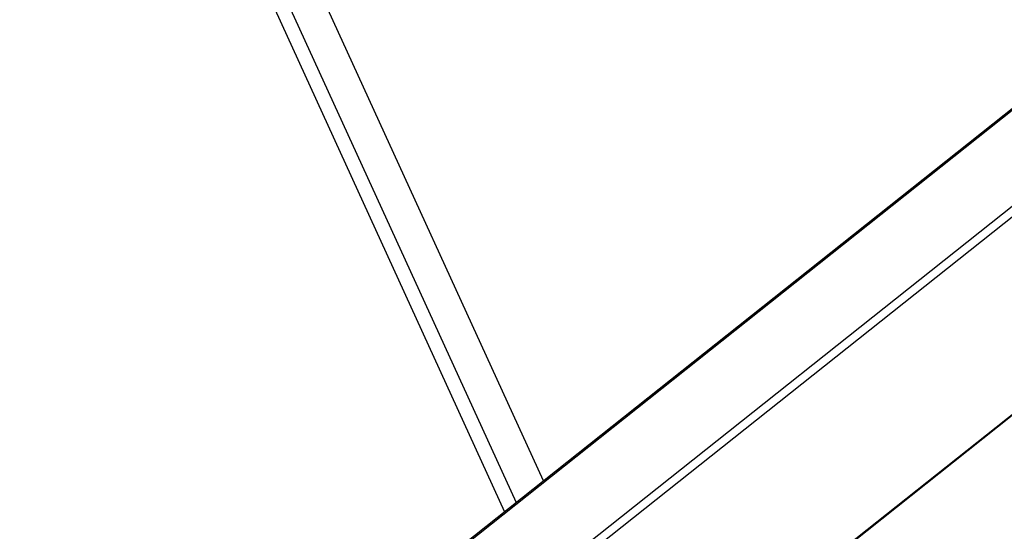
# Model space of a CAD drawing. Header units: millimetres. Extents: x 0 to 210, y 0 to 297.
# Tile 10 of 17: x 65.2 to 69.22, y 220.45 to 222.54. Entities that reach past the tile are written whole.
import ezdxf

# ---------------------------------------------------------------- set-up
doc = ezdxf.new("R2010")
doc.units = ezdxf.units.MM
doc.header["$LTSCALE"] = 19.36
doc.layers.get('0').update_dxf_attribs({"linetype": 'CONTINUOUS'})

msp = doc.modelspace()

# ---------------------------------------------------------------- linework, layer by layer
at = {"color": 6, "linetype": 'CONTINUOUS'}
for p, q in [((107.261853, 252.3858103), (63.046633, 217.2385253)), ((64.5994471, 217.2194905), (107.2334107, 251.1098131))]:
    msp.add_line(p, q, dxfattribs=at)
at = {"color": 9, "linetype": 'CONTINUOUS'}
for p, q in [((107.2668209, 252.3823147), (63.0428675, 217.2280874)), ((63.1738832, 216.940965), (107.3978366, 252.0951923)), ((107.4023372, 252.0540072), (63.2153912, 216.9291976)), ((64.5884785, 217.2147003), (107.2359128, 251.1157309))]:
    msp.add_line(p, q, dxfattribs=at)
at = {"color": 7, "linetype": 'CONTINUOUS'}
for p, q in [((66.0997635, 223.0382488), (67.229123, 220.563244)), ((67.3409021, 220.6520987), (66.2466277, 223.0501102)), ((66.0689242, 222.9636214), (67.1814792, 220.5253712))]:
    msp.add_line(p, q, dxfattribs=at)

doc.saveas('drawing.dxf')
